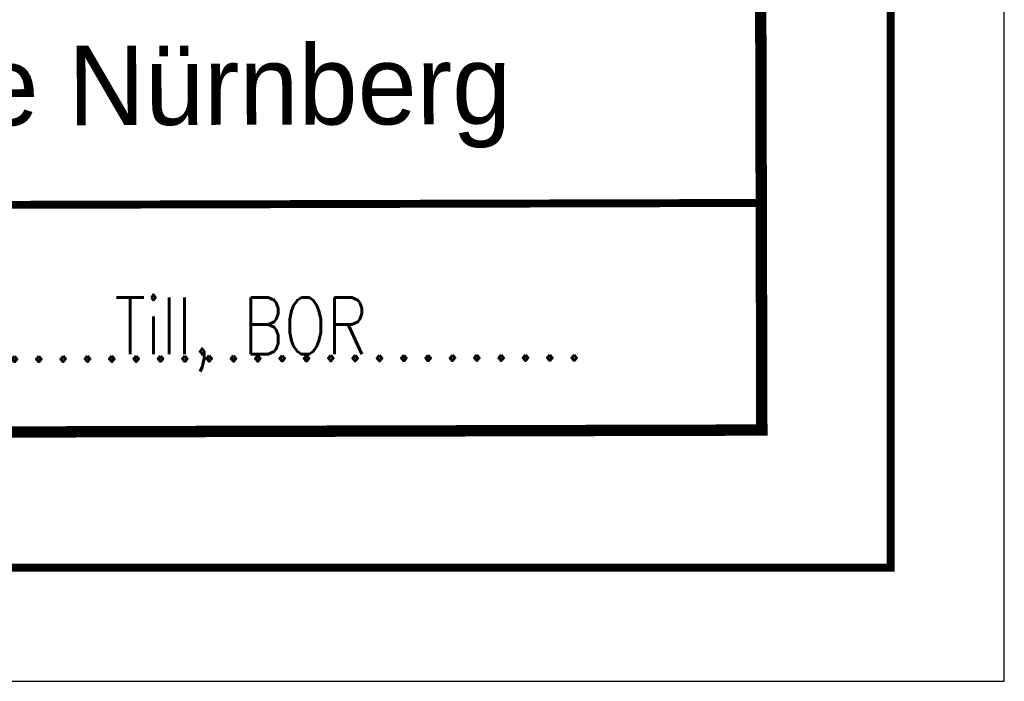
# Model space of a CAD drawing. Extents: x 0 to 1135, y 0 to 420.
# Tile 38 of 76: x 1092 to 1135, y 0 to 29. Entities that reach past the tile are written whole.
import ezdxf
from ezdxf.enums import TextEntityAlignment as Align

# ---------------------------------------------------------------- set-up
doc = ezdxf.new("R2010")
doc.units = 0
doc.header["$LTSCALE"] = 2
doc.header["$MEASUREMENT"] = 0
doc.linetypes.add('AUSGEZOGEN', pattern=[0])
doc.layers.add('LEGENDE', color=7, linetype='AUSGEZOGEN')
doc.layers.add('RAHMEN', color=250, linetype='AUSGEZOGEN')
doc.styles.add('ROMANS', font='romans.shx', dxfattribs={"width": 0.8})
doc.styles.add('UNIR-H', font='unir_h.shx', dxfattribs={"width": 0.8})

msp = doc.modelspace()

# ---------------------------------------------------------------- linework, layer by layer
at = {"layer": 'LEGENDE'}
for points, const_width in [([(1124.323, 10.811), (1124.142, 81.311)], 0.5), ([(1057.297, 20.889), (1124.297, 21.061)], 0.35), ([(959.073, 10.637), (1124.572, 11.062)], 0.5)]:
    msp.add_lwpolyline(points, dxfattribs=dict(at, const_width=const_width))
at = {"layer": 'RAHMEN'}
for p, q in [((1135, 0), (1135, 420)), ((950, 0), (1135, 0))]:
    msp.add_line(p, q, dxfattribs=at)
at = {"layer": 'RAHMEN', "const_width": 0.35}
msp.add_lwpolyline([(25, 5), (1130, 5), (1130, 415), (25, 415), (25, 5)], dxfattribs=at)

# ---------------------------------------------------------------- texts
at = {"layer": 'LEGENDE', "style": 'UNIR-H'}
msp.add_text('Dienststelle Nürnberg', height=3.5, rotation=0.1472, dxfattribs=at).set_placement((1090.788, 24.475), align=Align.CENTER)
at = {"layer": 'LEGENDE', "style": 'ROMANS', "width": 0.8}
msp.add_text('Till, BOR', height=2.5, dxfattribs=at).set_placement((1101.388, 14.4), align=Align.CENTER)
at = {"layer": 'LEGENDE', "style": 'ROMANS'}
msp.add_text('.....................................................', height=2.5, rotation=0.1472, dxfattribs=at).set_placement((1059.808, 13.984))

doc.saveas('drawing.dxf')
